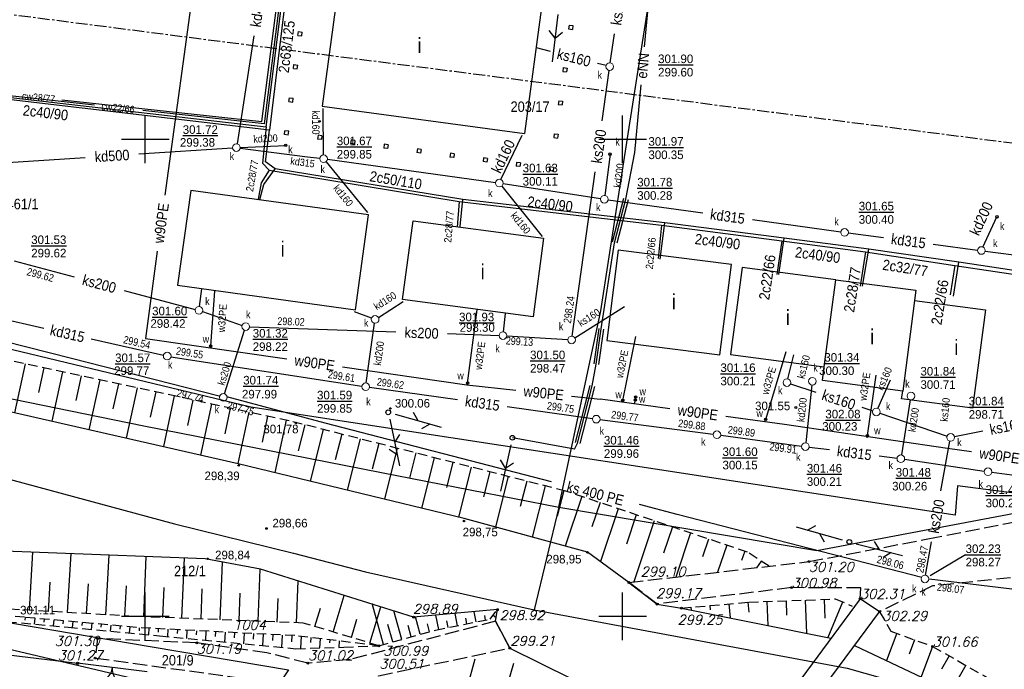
# Model space of a CAD drawing. Extents: x 4615668 to 9249187, y 5334101 to 10688993.
# Tile 95 of 120: x 4667821 to 4667924, y 5337464 to 5337532. Entities that reach past the tile are written whole.
import ezdxf
from ezdxf.enums import TextEntityAlignment as Align

# ---------------------------------------------------------------- set-up
doc = ezdxf.new("R2010")
doc.units = 0
doc.header["$MEASUREMENT"] = 0
for name, pattern in [('CENTER', [2, 1.25, -0.25, 0.25, -0.25]), ('CHODNIK', [2, 1.5, -0.5]), ('DASHED', [19.05, 12.7, -6.35]), ('SKARPA1', [1.5, 1, -0.5])]:
    doc.linetypes.add(name, pattern=pattern)
for name, color, linetype in [('11', 7, 'Continuous'), ('12', 7, 'Continuous'), ('15', 7, 'Continuous'), ('16', 7, 'Continuous'), ('2', 7, 'Continuous'), ('21', 7, 'Continuous'), ('22', 7, 'Continuous'), ('24', 7, 'Continuous'), ('25', 7, 'Continuous'), ('26', 7, 'Continuous'), ('27', 7, 'Continuous'), ('28', 7, 'Continuous'), ('29', 7, 'Continuous'), ('38', 7, 'Continuous'), ('44', 7, 'Continuous'), ('45', 7, 'Continuous'), ('49', 7, 'Continuous'), ('5', 7, 'Continuous'), ('51', 7, 'Continuous'), ('52', 7, 'Continuous'), ('56', 7, 'Continuous'), ('58', 7, 'Continuous'), ('60', 7, 'Continuous'), ('62', 7, 'Continuous'), ('UKKPA_506', 7, 'Continuous')]:
    doc.layers.add(name, color=color, linetype=linetype)
doc.styles.add('ITALICT', font='ITALICT', dxfattribs={"height": 0.2})
doc.styles.add('txt', font='TXT', dxfattribs={"height": 0.2})

# ---------------------------------------------------------------- blocks, each defined once
blk = doc.blocks.new('BR')
at = {"layer": '38', "color": 97, "linetype": 'Continuous'}
for centre, start, end in [((-1.5, 0.05), 357.959, 90.5616), ((1.5, 0.06), 89.6223, 182.2249)]:
    blk.add_arc(centre, 1.5, start, end, dxfattribs=at)
blk = doc.blocks.new('SLU')
at = {"layer": '22', "color": 1, "linetype": 'Continuous'}
blk.add_circle((0, 0), 0.25, dxfattribs=at)
blk = doc.blocks.new('PLT')
at = {"layer": '24', "color": 40, "linetype": 'Continuous'}
for p, q in [((0.75, 0), (5.75, 0)), ((3.25, 0), (2.543, 0.707)), ((4.543, 0), (3.836, -0.707))]:
    blk.add_line(p, q, dxfattribs=at)
blk = doc.blocks.new('SEN')
at = {"layer": '22', "color": 1, "linetype": 'Continuous'}
for p, q in [((0.75, 0), (5.75, 0)), ((3.25, 0), (2.543, 0.707)), ((3.25, 0), (2.543, -0.707))]:
    blk.add_line(p, q, dxfattribs=at)
blk = doc.blocks.new('WYS')
at = {"layer": '52', "color": 67, "linetype": 'Continuous'}
blk.add_circle((0, 0), 0.08, dxfattribs=at)
blk = doc.blocks.new('KL')
at = {"layer": 'UKKPA_506', "color": 7, "linetype": 'Continuous', "lineweight": 13}
blk.add_circle((0, 0), 0.4, dxfattribs=at)
blk = doc.blocks.new('A')
at = {"layer": '26', "color": 165, "linetype": 'Continuous'}
blk.add_circle((0, 0), 0.125, dxfattribs=at)

msp = doc.modelspace()

# ---------------------------------------------------------------- linework, layer by layer
at = {"layer": '11', "color": 2, "linetype": 'Continuous'}
for p, q in [((4667855.421, 5337541.4), (4667852.871, 5337522.672)), ((4667876.626, 5337538.512), (4667874.076, 5337519.784)), ((4667852.871, 5337522.672), (4667874.076, 5337519.784))]:
    msp.add_line(p, q, dxfattribs=at)
for points in [[(4667857.744, 5337511.253), (4667839.109, 5337513.83), (4667837.734, 5337503.883), (4667856.369, 5337501.306)], [(4667874.974, 5337500.573), (4667861.312, 5337502.403), (4667862.414, 5337510.633), (4667876.076, 5337508.803)], [(4667882.704, 5337498.089), (4667894.561, 5337496.596), (4667895.754, 5337506.071), (4667883.897, 5337507.564)], [(4667895.675, 5337496.635), (4667905.49, 5337495.341), (4667906.691, 5337504.459), (4667896.876, 5337505.752)]]:
    msp.add_lwpolyline(points, close=True, dxfattribs=at)
for points in [[(4667906.691, 5337504.459), (4667915.098, 5337503.352), (4667913.706, 5337492.786), (4667905.299, 5337493.893), (4667905.49, 5337495.341)], [(4667914.955, 5337502.268), (4667922.379, 5337501.29), (4667921.021, 5337490.98), (4667913.597, 5337491.958), (4667913.706, 5337492.786)]]:
    msp.add_lwpolyline(points, dxfattribs=at)
at = {"layer": '15', "color": 62, "linetype": 'Continuous'}
for p, q in [((4667878.753, 5337531.158), (4667878.699, 5337530.761)), ((4667878.699, 5337530.761), (4667879.096, 5337530.707)), ((4667878.753, 5337531.158), (4667879.15, 5337531.104)), ((4667879.15, 5337531.104), (4667879.096, 5337530.707)), ((4667850.348, 5337530.08), (4667850.402, 5337530.477)), ((4667850.348, 5337530.08), (4667850.744, 5337530.026)), ((4667850.402, 5337530.477), (4667850.798, 5337530.423)), ((4667850.744, 5337530.026), (4667850.798, 5337530.423)), ((4667849.875, 5337526.612), (4667849.929, 5337527.009)), ((4667849.875, 5337526.612), (4667850.272, 5337526.558)), ((4667849.929, 5337527.009), (4667850.326, 5337526.955)), ((4667850.272, 5337526.558), (4667850.326, 5337526.955)), ((4667878.146, 5337526.699), (4667878.092, 5337526.302)), ((4667878.146, 5337526.699), (4667878.543, 5337526.645)), ((4667878.543, 5337526.645), (4667878.489, 5337526.248)), ((4667878.092, 5337526.302), (4667878.489, 5337526.248)), ((4667849.403, 5337523.144), (4667849.457, 5337523.541)), ((4667849.457, 5337523.541), (4667849.853, 5337523.487)), ((4667849.799, 5337523.09), (4667849.853, 5337523.487)), ((4667849.403, 5337523.144), (4667849.799, 5337523.09)), ((4667877.674, 5337523.231), (4667877.62, 5337522.834)), ((4667877.62, 5337522.834), (4667878.017, 5337522.78)), ((4667877.674, 5337523.231), (4667878.071, 5337523.177)), ((4667878.071, 5337523.177), (4667878.017, 5337522.78)), ((4667849.381, 5337520.018), (4667848.985, 5337520.072)), ((4667849.327, 5337519.622), (4667849.381, 5337520.018)), ((4667852.453, 5337519.6), (4667852.399, 5337519.204)), ((4667852.796, 5337519.15), (4667852.399, 5337519.204)), ((4667852.85, 5337519.546), (4667852.453, 5337519.6)), ((4667852.85, 5337519.546), (4667852.796, 5337519.15)), ((4667877.202, 5337519.763), (4667877.148, 5337519.366)), ((4667877.148, 5337519.366), (4667877.545, 5337519.312)), ((4667877.202, 5337519.763), (4667877.599, 5337519.709)), ((4667877.599, 5337519.709), (4667877.545, 5337519.312)), ((4667855.921, 5337519.127), (4667855.867, 5337518.731)), ((4667856.264, 5337518.677), (4667855.867, 5337518.731)), ((4667856.318, 5337519.073), (4667855.921, 5337519.127)), ((4667856.318, 5337519.073), (4667856.264, 5337518.677)), ((4667859.389, 5337518.655), (4667859.335, 5337518.259)), ((4667859.732, 5337518.205), (4667859.335, 5337518.259)), ((4667859.786, 5337518.601), (4667859.389, 5337518.655)), ((4667859.786, 5337518.601), (4667859.732, 5337518.205)), ((4667862.857, 5337518.183), (4667862.803, 5337517.787)), ((4667863.254, 5337518.129), (4667862.857, 5337518.183)), ((4667863.2, 5337517.733), (4667862.803, 5337517.787)), ((4667863.254, 5337518.129), (4667863.2, 5337517.733)), ((4667866.325, 5337517.711), (4667866.271, 5337517.314)), ((4667866.668, 5337517.26), (4667866.271, 5337517.314)), ((4667866.722, 5337517.657), (4667866.325, 5337517.711)), ((4667866.722, 5337517.657), (4667866.668, 5337517.26)), ((4667869.793, 5337517.238), (4667869.739, 5337516.842)), ((4667870.19, 5337517.184), (4667869.793, 5337517.238)), ((4667870.19, 5337517.184), (4667870.136, 5337516.788)), ((4667870.136, 5337516.788), (4667869.739, 5337516.842)), ((4667873.261, 5337516.766), (4667873.207, 5337516.371)), ((4667873.604, 5337516.317), (4667873.207, 5337516.371)), ((4667873.658, 5337516.712), (4667873.261, 5337516.766)), ((4667873.658, 5337516.712), (4667873.604, 5337516.317)), ((4667876.73, 5337516.294), (4667876.676, 5337515.898)), ((4667877.126, 5337516.24), (4667876.73, 5337516.294)), ((4667877.126, 5337516.24), (4667877.072, 5337515.844)), ((4667877.072, 5337515.844), (4667876.676, 5337515.898))]:
    msp.add_line(p, q, dxfattribs=at)
msp.add_lwpolyline([(4667849.327, 5337519.622), (4667848.931, 5337519.676), (4667848.985, 5337520.072)], dxfattribs=at)
at = {"layer": '16', "color": 7, "linetype": 'CHODNIK'}
for points in [[(4667909.238, 5337471.021), (4667909.328, 5337472.155), (4667902.06, 5337472.179), (4667887.987, 5337470.459), (4667885.029, 5337472.725), (4667903.869, 5337474.904), (4667916.354, 5337477.287), (4667928.686, 5337479.697), (4667944.616, 5337481.815), (4667948.94, 5337483.075), (4667953.329, 5337485.474), (4667957.134, 5337481.365), (4667957.677, 5337479.438), (4667954.004, 5337476.828), (4667945.786, 5337475.811), (4667928.998, 5337473.622), (4667916.838, 5337472.359), (4667911.293, 5337469.661)], [(4667895.856, 5337452.848), (4667893.416, 5337451.198), (4667888.612, 5337450.816), (4667876.041, 5337456.466), (4667867.41, 5337459.242), (4667858.508, 5337460.922), (4667858.776, 5337462.951), (4667872.557, 5337465.834), (4667871.056, 5337468.664), (4667855.808, 5337464.643), (4667851.397, 5337464.261), (4667847.087, 5337465.351), (4667839.763, 5337466.388), (4667829.353, 5337466.843), (4667829.083, 5337464.802), (4667847.495, 5337462.284), (4667848.306, 5337461.764), (4667849.008, 5337460.007), (4667847.671, 5337457.795)]]:
    msp.add_lwpolyline(points, dxfattribs=at)
at = {"layer": '2', "color": 7, "linetype": 'Continuous'}
msp.add_line((4667877.67, 5337480.611), (4667875.084, 5337469.841), dxfattribs=at)
for points in [[(4667699.37, 5337510.499), (4667707.364, 5337516.332), (4667721.097, 5337512.977), (4667732.342, 5337510.261), (4667739.436, 5337508.648), (4667747.189, 5337507.071), (4667758.463, 5337504.68), (4667770.394, 5337502.225), (4667796.085, 5337496.924), (4667834.208, 5337489.14), (4667859.095, 5337484.237), (4667877.67, 5337480.611), (4667882.076, 5337501.182), (4667884.936, 5337519.766), (4667888.537, 5337542.718), (4667892.745, 5337569.148), (4667892.353, 5337573.952)], [(4667683.352, 5337515.8), (4667693.008, 5337512.794), (4667699.37, 5337510.499), (4667721.561, 5337503.301), (4667741.328, 5337496.919), (4667793.165, 5337488.268), (4667816.312, 5337484.571), (4667837.413, 5337478.858), (4667849.862, 5337475.791), (4667857.409, 5337473.846), (4667875.084, 5337469.841), (4667907.888, 5337463.729), (4667917.637, 5337460.967), (4667933.989, 5337455.316)], [(4667877.67, 5337480.611), (4667904.701, 5337476.09), (4667959.821, 5337486.471)], [(4667889.701, 5337432.067), (4667883.465, 5337436.051), (4667893.955, 5337446.188), (4667892.924, 5337447.174), (4667891.758, 5337447.802), (4667846.63, 5337459.424), (4667809.438, 5337468.219), (4667768.657, 5337474.918)], [(4667849.372, 5337463.58), (4667830.639, 5337435.19), (4667827.167, 5337433.243), (4667819.004, 5337438.652), (4667814.538, 5337441.325), (4667801.943, 5337449.284), (4667806.434, 5337456.723), (4667809.895, 5337470.254), (4667835.067, 5337465.981), (4667849.372, 5337463.58)]]:
    msp.add_lwpolyline(points, dxfattribs=at)
at = {"layer": '21', "color": 1, "linetype": 'Continuous'}
for p, q in [((4667886.67, 5337528.889), (4667887.964, 5337542.903)), ((4667879.304, 5337486.703), (4667872.814, 5337487.893))]:
    msp.add_line(p, q, dxfattribs=at)
at = {"layer": '21', "color": 1, "linetype": 'DASHED'}
for p, q in [((4667884.462, 5337512.967), (4667883.272, 5337508.407)), ((4667884.945, 5337512.84), (4667883.755, 5337508.28)), ((4667881.856, 5337499.337), (4667881.356, 5337495.647)), ((4667882.351, 5337499.27), (4667881.851, 5337495.58)), ((4667880.931, 5337493.386), (4667879.381, 5337487.406)), ((4667881.416, 5337493.261), (4667879.866, 5337487.281))]:
    msp.add_line(p, q, dxfattribs=at)
at = {"layer": '21', "color": 1, "linetype": 'Continuous'}
msp.add_lwpolyline([(4667879.304, 5337486.703), (4667879.624, 5337487.343), (4667881.174, 5337493.323), (4667881.604, 5337495.613), (4667882.104, 5337499.303), (4667883.514, 5337508.343), (4667884.704, 5337512.903), (4667885.644, 5337517.783), (4667886.302, 5337524.906)], dxfattribs=at)
at = {"layer": '25', "color": 165, "linetype": 'Continuous'}
for p, q in [((4667835.61, 5337507.47), (4667834.36, 5337498.29)), ((4667834.36, 5337498.29), (4667849.174, 5337496.154)), ((4667868.044, 5337493.433), (4667873.157, 5337492.888)), ((4667879.024, 5337492.264), (4667882.034, 5337491.943)), ((4667889.325, 5337490.934), (4667882.034, 5337491.943))]:
    msp.add_line(p, q, dxfattribs=at)
for points in [[(4667831.585, 5337537.692), (4667839.574, 5337536.573), (4667836.407, 5337513.316)], [(4667841.614, 5337503.253), (4667841.194, 5337497.513), (4667841.204, 5337497.303)], [(4667855.014, 5337495.312), (4667868.044, 5337493.433), (4667868.114, 5337493.633), (4667869.124, 5337501.303)], [(4667884.334, 5337491.583), (4667884.384, 5337491.803), (4667885.734, 5337498.503)], [(4667899.264, 5337489.603), (4667899.364, 5337489.813), (4667901.494, 5337496.953)], [(4667909.984, 5337487.893), (4667910.004, 5337488.113), (4667910.924, 5337494.463)], [(4667885.619, 5337491.447), (4667885.704, 5337491.853), (4667885.724, 5337492.173)], [(4667920.932, 5337486.42), (4667918.414, 5337486.783), (4667901.334, 5337489.273), (4667895.169, 5337490.126)]]:
    msp.add_lwpolyline(points, dxfattribs=at)
at = {"layer": '27', "color": 17, "linetype": 'Continuous'}
for p, q in [((4667845.714, 5337530.019), (4667843.965, 5337518.708)), ((4667883.071, 5337527.199), (4667883.512, 5337530.243)), ((4667876.795, 5337528.39), (4667875.334, 5337528.763)), ((4667882.626, 5337526.902), (4667881.737, 5337527.129)), ((4667882.222, 5337521.132), (4667882.959, 5337526.407)), ((4667853.032, 5337517.543), (4667853.004, 5337522.403)), ((4667871.617, 5337514.953), (4667873.854, 5337519.603)), ((4667833.675, 5337517.649), (4667843.505, 5337518.287)), ((4667844.301, 5337518.262), (4667851.338, 5337517.36)), ((4667844.304, 5337518.331), (4667849.064, 5337518.543)), ((4667810.253, 5337516.129), (4667828.062, 5337517.285)), ((4667851.338, 5337517.36), (4667852.637, 5337517.194)), ((4667883.044, 5337517.623), (4667882.494, 5337513.3)), ((4667853.286, 5337516.833), (4667857.624, 5337511.493)), ((4667853.43, 5337517.088), (4667871.048, 5337514.648)), ((4667879.069, 5337498.549), (4667881.472, 5337515.759)), ((4667871.694, 5337514.281), (4667875.934, 5337509.003)), ((4667871.839, 5337514.532), (4667882.049, 5337512.964)), ((4667882.84, 5337512.848), (4667892.76, 5337511.477)), ((4667922.122, 5337507.886), (4667923.584, 5337511.053)), ((4667897.96, 5337510.758), (4667907.218, 5337509.478)), ((4667908.011, 5337509.37), (4667911.709, 5337508.88)), ((4667916.914, 5337508.191), (4667921.557, 5337507.576)), ((4667922.35, 5337507.469), (4667930.638, 5337506.347)), ((4667820.62, 5337506.43), (4667826.912, 5337504.747)), ((4667807.484, 5337503.084), (4667823.707, 5337499.395)), ((4667832.153, 5337503.345), (4667839.588, 5337501.356)), ((4667840.029, 5337501.649), (4667840.284, 5337503.493)), ((4667858.771, 5337500.508), (4667861.364, 5337502.163)), ((4667879.353, 5337498.366), (4667884.574, 5337501.643)), ((4667840.352, 5337501.121), (4667844.496, 5337499.675)), ((4667858.059, 5337500.432), (4667856.254, 5337501.103)), ((4667871.871, 5337499), (4667872.094, 5337500.903)), ((4667857.499, 5337493.639), (4667858.378, 5337499.897)), ((4667842.635, 5337492.504), (4667844.753, 5337499.162)), ((4667845.274, 5337499.529), (4667860.59, 5337498.995)), ((4667866.011, 5337498.806), (4667871.424, 5337498.617)), ((4667872.223, 5337498.578), (4667878.615, 5337498.178)), ((4667828.68, 5337498.264), (4667836.254, 5337496.542)), ((4667901.672, 5337494.061), (4667902.304, 5337496.573)), ((4667837.039, 5337496.392), (4667857.049, 5337493.304)), ((4667901.954, 5337493.548), (4667904.59, 5337492.685)), ((4667904.202, 5337493.425), (4667903.556, 5337487.371)), ((4667911.105, 5337490.969), (4667912.424, 5337493.963)), ((4667857.84, 5337493.187), (4667867.076, 5337491.887)), ((4667914.501, 5337491.878), (4667913.577, 5337486.088)), ((4667872.275, 5337491.155), (4667881.198, 5337489.899)), ((4667909.436, 5337491.097), (4667910.564, 5337490.728)), ((4667911.322, 5337490.473), (4667918.356, 5337488.063)), ((4667881.991, 5337489.792), (4667893.847, 5337488.254)), ((4667919.126, 5337488.011), (4667922.091, 5337488.602)), ((4667894.641, 5337488.15), (4667903.117, 5337487.026)), ((4667917.713, 5337482.321), (4667918.662, 5337487.539)), ((4667903.911, 5337486.922), (4667906.039, 5337486.65)), ((4667911.247, 5337485.983), (4667913.117, 5337485.744)), ((4667913.91, 5337485.634), (4667922.248, 5337484.382)), ((4667923.04, 5337484.27), (4667928.368, 5337483.557)), ((4667916.106, 5337473.487), (4667916.742, 5337476.983))]:
    msp.add_line(p, q, dxfattribs=at)
for points in [[(4667842.106, 5337492.259), (4667826.616, 5337496.186), (4667793.672, 5337504.541), (4667743.602, 5337517.183)], [(4667876.904, 5337483.271), (4667853.19, 5337489.425), (4667842.892, 5337492.168)], [(4667915.723, 5337473.255), (4667890.083, 5337479.851), (4667886.123, 5337480.879)], [(4667975.255, 5337466.308), (4667949.136, 5337469.125), (4667916.494, 5337473.077)]]:
    msp.add_lwpolyline(points, dxfattribs=at)
at = {"layer": '29', "color": 6, "linetype": 'Continuous'}
for points in [[(4667808.064, 5337524.953), (4667847.004, 5337520.493), (4667849.004, 5337536.293), (4667854.884, 5337537.563)], [(4667854.824, 5337537.323), (4667849.284, 5337536.073), (4667847.364, 5337520.133), (4667808.074, 5337524.763)], [(4667847.004, 5337520.493), (4667846.634, 5337516.673), (4667847.344, 5337515.963), (4667846.484, 5337514.603), (4667846.184, 5337512.893)], [(4667846.344, 5337512.883), (4667846.754, 5337514.433), (4667847.964, 5337516.103), (4667846.954, 5337516.813), (4667847.364, 5337520.133)], [(4667867.344, 5337510.043), (4667867.624, 5337512.883), (4667847.964, 5337516.103)], [(4667847.344, 5337515.963), (4667867.234, 5337512.653), (4667867.014, 5337509.973)], [(4667867.234, 5337512.653), (4667888.444, 5337510.183), (4667888.104, 5337506.673)], [(4667888.314, 5337506.633), (4667888.784, 5337510.423), (4667867.624, 5337512.883)], [(4667888.444, 5337510.183), (4667901.044, 5337508.553), (4667900.524, 5337505.003)], [(4667900.724, 5337504.993), (4667901.294, 5337508.833), (4667888.784, 5337510.423)], [(4667901.044, 5337508.553), (4667909.824, 5337507.383), (4667909.264, 5337503.793)], [(4667909.504, 5337503.773), (4667910.164, 5337507.653), (4667901.294, 5337508.833)], [(4667909.824, 5337507.383), (4667919.184, 5337505.943), (4667918.684, 5337502.873)], [(4667919.014, 5337502.743), (4667919.574, 5337506.303), (4667910.164, 5337507.653)], [(4667919.184, 5337505.943), (4667936.064, 5337503.423), (4667937.054, 5337502.273), (4667936.914, 5337499.503)], [(4667937.194, 5337499.463), (4667937.374, 5337502.333), (4667936.424, 5337503.733), (4667919.574, 5337506.303)]]:
    msp.add_lwpolyline(points, dxfattribs=at)
at = {"layer": '38', "color": 97, "linetype": 'Continuous'}
for p in [(4667806.112, 5337466.826), (4667834.552, 5337463.361)]:
    msp.add_line(p, (4667827.261, 5337464.252), dxfattribs=at)
msp.add_lwpolyline([(4667955.602, 5337497.417), (4667956.541, 5337494.813), (4667949.798, 5337484.949), (4667931.276, 5337481.874), (4667926.752, 5337481.917), (4667919.455, 5337482.856), (4667919.198, 5337479.782), (4667845.401, 5337491.085), (4667812.984, 5337498.892)], dxfattribs=at)
msp.add_circle((4667827.261, 5337464.252), 0.125, dxfattribs=at)
at = {"layer": '44', "color": 125, "linetype": 'Continuous'}
msp.add_lwpolyline([(4667895.856, 5337452.848), (4667897.802, 5337451.449), (4667911.293, 5337469.661), (4667909.238, 5337471.021), (4667895.856, 5337452.848)], dxfattribs=at)
at = {"layer": '45', "color": 219, "linetype": 'Continuous'}
msp.add_line((4667908.669, 5337466.119), (4667939.288, 5337451.676), dxfattribs=at)
for points in [[(4667885.029, 5337472.725), (4667880.691, 5337475.908), (4667867.767, 5337479.432), (4667844.091, 5337485.172), (4667707.364, 5337516.332)], [(4667871.056, 5337468.664), (4667871.238, 5337469.871), (4667862.468, 5337469.092), (4667846.418, 5337474.108), (4667840.616, 5337475.206), (4667813.177, 5337476.252), (4667779.064, 5337479.205), (4667750.522, 5337483.323), (4667719.413, 5337492.69), (4667692.89, 5337503.538), (4667682.252, 5337506.56)], [(4667885.029, 5337472.725), (4667887.987, 5337470.459), (4667890.518, 5337470.029), (4667906.192, 5337466.885)], [(4667871.056, 5337468.664), (4667872.557, 5337465.834), (4667888.635, 5337457.857), (4667897.537, 5337455.131)]]:
    msp.add_lwpolyline(points, dxfattribs=at)
at = {"layer": '49', "color": 172, "linetype": 'Continuous'}
msp.add_line((4667829.016, 5337522.76), (4667808.094, 5337525.073), dxfattribs=at)
for points in [[(4667825.599, 5337523.317), (4667846.574, 5337521.063), (4667848.594, 5337536.843), (4667854.914, 5337538.123)], [(4667854.864, 5337537.863), (4667848.804, 5337536.583), (4667846.814, 5337520.793), (4667834.096, 5337522.199)]]:
    msp.add_lwpolyline(points, dxfattribs=at)
at = {"layer": '51', "color": 3, "linetype": 'Continuous'}
for p, q in [((4667821.754, 5337495.653), (4667820.644, 5337490.516)), ((4667823.709, 5337495.23), (4667823.152, 5337492.651)), ((4667825.664, 5337494.808), (4667824.544, 5337489.627)), ((4667827.619, 5337494.385), (4667827.057, 5337491.784)), ((4667829.574, 5337493.963), (4667828.445, 5337488.738)), ((4667831.529, 5337493.54), (4667830.962, 5337490.917)), ((4667833.483, 5337493.118), (4667832.345, 5337487.849)), ((4667835.438, 5337492.696), (4667834.867, 5337490.05)), ((4667837.393, 5337492.273), (4667836.245, 5337486.96)), ((4667839.348, 5337491.851), (4667838.772, 5337489.183)), ((4667841.303, 5337491.428), (4667840.145, 5337486.071)), ((4667843.258, 5337491.006), (4667842.677, 5337488.316)), ((4667845.213, 5337490.583), (4667844.046, 5337485.182)), ((4667847.168, 5337490.161), (4667846.579, 5337487.436)), ((4667849.123, 5337489.739), (4667847.934, 5337484.24)), ((4667851.063, 5337489.257), (4667850.371, 5337486.537)), ((4667853.002, 5337488.764), (4667851.623, 5337483.346)), ((4667854.94, 5337488.27), (4667854.253, 5337485.573)), ((4667856.878, 5337487.777), (4667855.511, 5337482.403)), ((4667858.816, 5337487.284), (4667858.135, 5337484.608)), ((4667860.755, 5337486.791), (4667859.398, 5337481.461)), ((4667862.693, 5337486.298), (4667862.017, 5337483.644)), ((4667864.631, 5337485.804), (4667863.286, 5337480.518)), ((4667866.569, 5337485.311), (4667865.9, 5337482.679)), ((4667868.508, 5337484.818), (4667867.174, 5337479.576)), ((4667870.446, 5337484.325), (4667869.777, 5337481.696)), ((4667872.384, 5337483.832), (4667871.038, 5337478.54)), ((4667874.322, 5337483.338), (4667873.645, 5337480.676)), ((4667876.26, 5337482.845), (4667874.897, 5337477.488)), ((4667878.199, 5337482.352), (4667877.513, 5337479.657)), ((4667880.099, 5337481.731), (4667878.357, 5337476.544)), ((4667881.995, 5337481.094), (4667881.143, 5337478.556)), ((4667883.891, 5337480.458), (4667882.033, 5337474.924)), ((4667885.787, 5337479.821), (4667884.756, 5337476.751)), ((4667887.683, 5337479.184), (4667885.534, 5337472.783)), ((4667889.579, 5337478.548), (4667888.654, 5337475.792)), ((4667891.475, 5337477.911), (4667889.924, 5337473.291)), ((4667893.371, 5337477.274), (4667892.745, 5337475.41)), ((4667822.214, 5337469.809), (4667822.569, 5337475.894)), ((4667895.267, 5337476.637), (4667894.314, 5337473.799)), ((4667897.163, 5337476.001), (4667896.836, 5337475.027)), ((4667826.208, 5337469.576), (4667826.567, 5337475.742)), ((4667830.201, 5337469.343), (4667830.565, 5337475.589)), ((4667834.195, 5337469.13), (4667834.444, 5337475.441)), ((4667838.192, 5337468.972), (4667838.442, 5337475.289)), ((4667842.189, 5337468.814), (4667842.428, 5337474.863)), ((4667898.868, 5337474.972), (4667898.407, 5337474.272)), ((4667846.186, 5337468.656), (4667846.401, 5337474.111)), ((4667824.211, 5337469.692), (4667824.39, 5337472.755)), ((4667850.183, 5337468.498), (4667850.356, 5337472.877)), ((4667828.204, 5337469.459), (4667828.385, 5337472.562)), ((4667832.197, 5337469.226), (4667832.381, 5337472.37)), ((4667836.193, 5337469.051), (4667836.318, 5337472.208)), ((4667840.19, 5337468.893), (4667840.315, 5337472.053)), ((4667844.187, 5337468.735), (4667844.301, 5337471.611)), ((4667848.184, 5337468.577), (4667848.281, 5337471.036)), ((4667854.044, 5337467.527), (4667855.197, 5337471.364)), ((4667899.489, 5337470.729), (4667899.582, 5337468.211)), ((4667901.487, 5337470.803), (4667901.543, 5337469.305)), ((4667903.486, 5337470.877), (4667903.614, 5337467.402)), ((4667905.485, 5337470.951), (4667905.558, 5337468.974)), ((4667852.128, 5337468.102), (4667852.708, 5337470.032)), ((4667857.874, 5337466.376), (4667859.015, 5337470.171)), ((4667859.314, 5337466.222), (4667858.127, 5337470.502)), ((4667861.241, 5337466.756), (4667860.408, 5337469.761)), ((4667869.024, 5337468.583), (4667868.81, 5337469.655)), ((4667891.514, 5337470.118), (4667891.54, 5337469.824)), ((4667893.506, 5337470.295), (4667893.545, 5337469.855)), ((4667895.498, 5337470.473), (4667895.629, 5337469.004)), ((4667897.49, 5337470.65), (4667897.582, 5337469.622)), ((4667907.418, 5337470.669), (4667905.856, 5337466.952)), ((4667821.764, 5337469.062), (4667821.737, 5337468.754)), ((4667822.76, 5337468.973), (4667822.705, 5337468.356)), ((4667823.756, 5337468.884), (4667823.729, 5337468.575)), ((4667824.752, 5337468.795), (4667824.697, 5337468.175)), ((4667825.748, 5337468.706), (4667825.721, 5337468.395)), ((4667826.744, 5337468.617), (4667826.689, 5337467.993)), ((4667855.959, 5337466.951), (4667856.532, 5337468.86)), ((4667863.168, 5337467.291), (4667862.664, 5337469.109)), ((4667865.101, 5337467.8), (4667864.803, 5337469.299)), ((4667866.082, 5337467.996), (4667865.943, 5337468.692)), ((4667867.063, 5337468.192), (4667866.806, 5337469.477)), ((4667868.044, 5337468.387), (4667867.926, 5337468.977)), ((4667870.005, 5337468.778), (4667869.909, 5337469.261)), ((4667870.791, 5337469.285), (4667871.113, 5337469.04)), ((4667827.741, 5337468.528), (4667827.712, 5337468.213)), ((4667828.737, 5337468.439), (4667828.68, 5337467.804)), ((4667829.732, 5337468.345), (4667829.702, 5337468.027)), ((4667830.728, 5337468.25), (4667830.667, 5337467.616)), ((4667831.723, 5337468.155), (4667831.693, 5337467.838)), ((4667832.719, 5337468.06), (4667832.658, 5337467.427)), ((4667833.715, 5337467.979), (4667833.698, 5337467.654)), ((4667834.714, 5337467.927), (4667834.678, 5337467.235)), ((4667835.712, 5337467.875), (4667835.693, 5337467.508)), ((4667836.711, 5337467.823), (4667836.671, 5337467.047)), ((4667837.71, 5337467.771), (4667837.688, 5337467.362)), ((4667838.708, 5337467.72), (4667838.665, 5337466.858)), ((4667839.707, 5337467.669), (4667839.684, 5337467.216)), ((4667840.706, 5337467.618), (4667840.658, 5337466.669)), ((4667860.277, 5337466.489), (4667859.772, 5337468.31)), ((4667862.205, 5337467.023), (4667861.876, 5337468.207)), ((4667864.132, 5337467.558), (4667863.904, 5337468.379)), ((4667841.704, 5337467.568), (4667841.679, 5337467.071)), ((4667842.703, 5337467.517), (4667842.651, 5337466.481)), ((4667843.702, 5337467.466), (4667843.674, 5337466.926)), ((4667844.701, 5337467.415), (4667844.644, 5337466.292)), ((4667845.699, 5337467.365), (4667845.67, 5337466.781)), ((4667846.698, 5337467.314), (4667846.636, 5337466.104)), ((4667847.697, 5337467.263), (4667847.665, 5337466.636)), ((4667848.695, 5337467.212), (4667848.629, 5337465.915)), ((4667849.694, 5337467.161), (4667849.66, 5337466.491)), ((4667850.692, 5337467.097), (4667850.599, 5337465.788)), ((4667851.684, 5337466.945), (4667851.647, 5337466.424)), ((4667852.678, 5337466.826), (4667852.609, 5337465.854)), ((4667853.672, 5337466.707), (4667853.649, 5337466.386)), ((4667854.666, 5337466.588), (4667854.618, 5337465.92)), ((4667913.077, 5337467.399), (4667912.023, 5337464.537)), ((4667914.953, 5337466.708), (4667914.396, 5337465.194)), ((4667916.83, 5337466.016), (4667915.655, 5337462.824)), ((4667868.093, 5337461.779), (4667868.921, 5337464.7)), ((4667918.57, 5337465.03), (4667917.766, 5337463.618)), ((4667871.942, 5337460.688), (4667872.952, 5337464.252)), ((4667920.308, 5337464.04), (4667918.777, 5337461.351))]:
    msp.add_line(p, q, dxfattribs=at)
at = {"layer": '51', "color": 3, "linetype": 'SKARPA1'}
for points in [[(4667899.703, 5337474.422), (4667897.454, 5337475.903), (4667878.411, 5337482.298), (4667849.44, 5337489.67), (4667811.27, 5337497.918), (4667747.337, 5337511.052)], [(4667858.832, 5337466.088), (4667850.908, 5337468.469), (4667833.146, 5337469.171), (4667813.675, 5337470.307), (4667806.418, 5337470.888), (4667786.501, 5337474.426), (4667764.643, 5337478.251), (4667747.489, 5337481.544), (4667743.207, 5337482.859), (4667735.822, 5337485.171), (4667727.942, 5337487.624), (4667718.558, 5337490.834), (4667700.558, 5337498.377), (4667693.213, 5337501.471), (4667681.095, 5337504.262)], [(4667747.592, 5337480.039), (4667752.359, 5337479.207), (4667764.034, 5337477.171), (4667771.674, 5337475.809), (4667783.853, 5337473.902), (4667796.904, 5337471.718), (4667804.908, 5337470.344), (4667808.443, 5337469.747), (4667816.888, 5337468.883), (4667826.254, 5337468.034), (4667835.841, 5337467.125), (4667850.132, 5337465.773), (4667855.165, 5337465.938), (4667858.832, 5337466.088)], [(4667858.832, 5337466.088), (4667850.016, 5337467.145), (4667837.923, 5337467.76), (4667833.407, 5337467.995), (4667828.781, 5337468.435), (4667821.696, 5337469.068), (4667815.387, 5337469.649), (4667807.21, 5337470.33), (4667799.412, 5337471.737), (4667784.021, 5337474.358), (4667777.236, 5337475.564), (4667764.2, 5337477.721), (4667747.775, 5337480.389)], [(4667890.518, 5337470.029), (4667897.586, 5337470.659), (4667906.644, 5337470.994), (4667908.431, 5337470.243)], [(4667858.832, 5337466.088), (4667864.763, 5337467.733), (4667870.476, 5337468.872), (4667871.238, 5337469.871)], [(4667911.293, 5337469.661), (4667912.473, 5337467.621), (4667916.845, 5337466.011), (4667927.392, 5337460.009), (4667939.202, 5337454.796), (4667941.603, 5337453.548)]]:
    msp.add_lwpolyline(points, dxfattribs=at)
at = {"layer": '52', "color": 67, "linetype": 'Continuous'}
msp.add_circle((4667902.504, 5337491.073), 0.1, dxfattribs=at)
at = {"layer": '52', "color": 7, "linetype": 'Continuous'}
for centre in [(4667903.869, 5337474.904), (4667885.029, 5337472.724), (4667902.06, 5337472.179), (4667909.238, 5337471.021), (4667871.238, 5337469.871), (4667887.987, 5337470.459), (4667890.518, 5337470.028), (4667911.293, 5337469.661), (4667862.469, 5337469.092), (4667829.353, 5337466.843), (4667839.763, 5337466.388), (4667858.832, 5337466.087), (4667872.558, 5337465.834), (4667916.845, 5337466.01), (4667829.083, 5337464.801), (4667851.397, 5337464.261)]:
    msp.add_circle(centre, 0.1, dxfattribs=at)
at = {"layer": '56', "color": 17, "linetype": 'Continuous'}
msp.add_line((4667920.301, 5337475.629), (4667916.57, 5337473.41), dxfattribs=at)
at = {"layer": '58', "color": 1, "linetype": 'CENTER'}
msp.add_lwpolyline([(4667803.849, 5337447.742), (4667811.186, 5337533.446), (4667925.987, 5337518.698), (4667980.472, 5337594.488), (4667976.801, 5337623.334), (4667912.072, 5337639.584), (4667924.773, 5337670.774), (4668058.749, 5337630.827), (4668049.669, 5337534.513), (4667983.161, 5337403.764), (4667923.013, 5337428.634)], dxfattribs=at)
at = {"layer": '60', "color": 7, "linetype": 'Continuous'}
for p, q in [((4667834.354, 5337516.683), (4667834.354, 5337521.683)), ((4667884.354, 5337516.683), (4667884.354, 5337521.683)), ((4667831.854, 5337519.183), (4667836.854, 5337519.183)), ((4667881.854, 5337519.183), (4667886.854, 5337519.183)), ((4667834.354, 5337466.683), (4667834.354, 5337471.683)), ((4667884.354, 5337466.683), (4667884.354, 5337471.683)), ((4667831.854, 5337469.183), (4667836.854, 5337469.183)), ((4667881.854, 5337469.183), (4667886.854, 5337469.183))]:
    msp.add_line(p, q, dxfattribs=at)

# ---------------------------------------------------------------- block references
at = {"layer": '22', "color": 1, "linetype": 'Continuous'}
for p, xscale, yscale, rotation in [((4667877.671, 5337533.014), 1.000000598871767, 1.000000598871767, 263.1115995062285), ((4667872.814, 5337487.893), 1.000001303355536, 1.000001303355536, 257.338448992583)]:
    msp.add_blockref('SEN', p, dxfattribs=dict(at, xscale=xscale, yscale=yscale, rotation=rotation))
msp.add_blockref('SLU', (4667872.814, 5337487.893), dxfattribs=at)
at = {"layer": '24', "color": 40, "linetype": 'Continuous'}
for p in [(4667859.806, 5337490.561), (4667908.114, 5337476.97)]:
    msp.add_blockref('SLU', p, dxfattribs=at)
for p, xscale, yscale, rotation in [((4667859.806, 5337490.561), 0.9999973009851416, 0.9999973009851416, 344.2866266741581), ((4667859.806, 5337490.561), 0.9999994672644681, 0.9999994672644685, 281.9834720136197), ((4667908.114, 5337476.97), 0.9999973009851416, 0.9999973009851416, 164.2866266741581), ((4667908.114, 5337476.97), 1.000001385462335, 1.000001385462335, 345.7373371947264)]:
    msp.add_blockref('PLT', p, dxfattribs=dict(at, xscale=xscale, yscale=yscale, rotation=rotation))
at = {"layer": '26', "color": 165, "linetype": 'Continuous'}
for p in [(4667841.194, 5337497.513), (4667868.114, 5337493.633), (4667884.384, 5337491.803), (4667885.704, 5337491.853), (4667885.724, 5337492.173), (4667899.364, 5337489.813), (4667910.004, 5337488.113)]:
    msp.add_blockref('A', p, dxfattribs=at)
at = {"layer": '28', "color": 17, "linetype": 'Continuous'}
for name, p in [('KL', (4667883.014, 5337526.803)), ('KL', (4667843.904, 5337518.313)), ('A', (4667849.064, 5337518.543)), ('KL', (4667853.034, 5337517.143)), ('A', (4667883.044, 5337517.623)), ('KL', (4667871.444, 5337514.593)), ('KL', (4667882.444, 5337512.903)), ('A', (4667923.584, 5337511.053)), ('KL', (4667907.614, 5337509.423)), ('KL', (4667921.954, 5337507.523)), ('KL', (4667839.974, 5337501.253)), ('KL', (4667858.434, 5337500.293)), ('KL', (4667844.874, 5337499.543)), ('KL', (4667871.824, 5337498.603)), ('KL', (4667879.014, 5337498.153)), ('KL', (4667836.644, 5337496.453)), ('KL', (4667857.444, 5337493.243)), ('KL', (4667901.574, 5337493.673)), ('KL', (4667904.244, 5337493.823)), ('KL', (4667842.514, 5337492.123)), ('KL', (4667914.564, 5337492.273)), ('KL', (4667910.944, 5337490.603)), ('KL', (4667881.594, 5337489.843)), ('KL', (4667894.244, 5337488.203)), ('KL', (4667918.734, 5337487.933)), ('KL', (4667903.514, 5337486.973)), ('KL', (4667913.514, 5337485.693)), ('KL', (4667922.644, 5337484.323)), ('KL', (4667916.034, 5337473.093))]:
    msp.add_blockref(name, p, dxfattribs=at)
at = {"layer": '38', "color": 97, "linetype": 'Continuous', "xscale": 0.9999985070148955, "yscale": 0.9999985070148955, "rotation": 173.0395558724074}
msp.add_blockref('BR', (4667830.906, 5337463.807), dxfattribs=at)
at = {"layer": '52', "color": 67, "linetype": 'Continuous'}
for p in [(4667852.6, 5337521.056), (4667860.029, 5337490.964), (4667850.137, 5337489.445), (4667844.142, 5337484.989), (4667867.746, 5337479.16), (4667847.046, 5337478.382), (4667880.669, 5337475.885), (4667840.878, 5337475.206)]:
    msp.add_blockref('WYS', p, dxfattribs=at)

# ---------------------------------------------------------------- texts
at = {"layer": '12', "color": 7, "linetype": 'Continuous', "style": 'txt', "width": 0.875}
for p in [(4667863.077, 5337529.055), (4667848.74, 5337507.72), (4667869.695, 5337505.329), (4667889.731, 5337502.203), (4667901.679, 5337500.548), (4667910.502, 5337498.524), (4667919.325, 5337497.421)]:
    msp.add_text('i', height=1.6, dxfattribs=at).set_placement(p, align=Align.MIDDLE)
at = {"layer": '21', "color": 1, "linetype": 'Continuous', "style": 'txt', "width": 0.909091}
msp.add_text('eNN', height=1.1, rotation=84.72332, dxfattribs=at).set_placement((4667886.487, 5337526.896), align=Align.MIDDLE)
at = {"layer": '25', "color": 165, "linetype": 'Continuous', "style": 'txt', "width": 0.909091}
for rotation, p in [(82.24425, (4667836.01, 5337510.392)), (351.7949, (4667852.095, 5337495.732)), (353.92065, (4667876.092, 5337492.575)), (352.12358, (4667892.247, 5337490.529)), (351.80531, (4667923.853, 5337485.999))]:
    msp.add_text('w90PE', height=1.1, rotation=rotation, dxfattribs=at).set_placement(p, align=Align.MIDDLE)
for rotation, p in [(85.81508, (4667842.79, 5337500.406)), (82.49834, (4667869.794, 5337496.444)), (78.60786, (4667884.676, 5337495.548)), (73.38914, (4667900.045, 5337493.778)), (81.75624, (4667910.117, 5337493.199))]:
    msp.add_text('w32PE', height=0.77, rotation=rotation, dxfattribs=at).set_placement(p, align=Align.CENTER)
at = {"layer": '26', "color": 165, "linetype": 'Continuous', "style": 'txt', "width": 0.875}
for p in [(4667840.364, 5337497.848), (4667867.046, 5337494.007), (4667883.61, 5337492.035), (4667886.133, 5337492.35), (4667886.073, 5337491.555), (4667898.384, 5337490.055), (4667910.713, 5337488.251)]:
    msp.add_text('w', height=0.8, dxfattribs=at).set_placement(p)
at = {"layer": '27', "color": 17, "linetype": 'Continuous', "style": 'txt', "width": 0.909091}
for s, height, rotation, p in [('kd400', 1.1, 81.2116, (4667846.139, 5337532.761)), ('ks200', 1.1, 81.76697, (4667883.9, 5337532.926)), ('ks160', 1.1, 345.68324, (4667879.267, 5337527.759)), ('ks200', 1.1, 82.05197, (4667881.847, 5337518.444)), ('kd500', 1.1, 3.71355, (4667830.869, 5337517.466)), ('kd315', 0.77, 352.69741, (4667850.83, 5337516.779)), ('kd315', 1.1, 352.1282, (4667895.361, 5337511.117)), ('kd315', 1.1, 352.45247, (4667914.311, 5337508.535)), ('ks200', 1.1, 345.02523, (4667829.533, 5337504.046)), ('kd315', 1.1, 347.18819, (4667826.194, 5337498.829)), ('ks200', 1.1, 358.00237, (4667863.301, 5337498.899)), ('kd200', 0.77, 82.00648, (4667858.808, 5337496.745)), ('kd315', 1.1, 351.98618, (4667869.676, 5337491.52)), ('ks160', 1.1, 341.85906, (4667907.014, 5337491.891)), ('ks160', 1.1, 11.26382, (4667924.592, 5337489.098)), ('kd315', 1.1, 352.7058, (4667908.644, 5337486.316)), ('ks 400 PE', 1.1, 345.45223, (4667881.514, 5337482.074)), ('ks200', 1.1, 79.68836, (4667917.228, 5337479.651))]:
    msp.add_text(s, height=height, rotation=rotation, dxfattribs=at).set_placement(p, align=Align.MIDDLE)
for s, height, rotation, p in [('kd160', 0.77, 270.32678, (4667851.834, 5337520.949)), ('kd200', 0.77, 2.55219, (4667846.962, 5337518.883)), ('kd160', 1.1, 64.31068, (4667872.346, 5337517.157)), ('kd200', 0.77, 82.75549, (4667884.351, 5337515.336)), ('kd160', 0.77, 309.09004, (4667854.791, 5337513.039)), ('kd200', 1.1, 65.21457, (4667922.441, 5337510.64)), ('kd160', 0.77, 308.77213, (4667873.388, 5337510.17)), ('kd160', 0.77, 32.54705, (4667859.679, 5337501.92)), ('ks160', 0.77, 32.1164, (4667881.045, 5337500.171)), ('ks160', 0.77, 75.87082, (4667903.706, 5337495.233)), ('ks200', 0.77, 72.35625, (4667843.016, 5337494.505)), ('ks160', 0.77, 66.22765, (4667912.123, 5337493.935)), ('kd200', 0.77, 83.91699, (4667903.542, 5337490.778)), ('ks160', 0.77, 84.26908, (4667918.537, 5337490.799)), ('kd200', 0.77, 80.9335, (4667915.233, 5337489.706))]:
    msp.add_text(s, height=height, rotation=rotation, dxfattribs=at).set_placement(p, align=Align.CENTER)
at = {"layer": '28', "color": 17, "linetype": 'Continuous', "style": 'txt', "width": 0.875}
for p in [(4667881.738, 5337525.525), (4667883.594, 5337518.524), (4667849.318, 5337517.72), (4667843.193, 5337517.018), (4667852.708, 5337515.645), (4667870.268, 5337513.132), (4667881.58, 5337511.654), (4667906.535, 5337510.161), (4667923.897, 5337509.679), (4667923.176, 5337507.881), (4667840.628, 5337501.802), (4667844.903, 5337500.414), (4667857.262, 5337499.534), (4667877.683, 5337499.169), (4667871.019, 5337496.845), (4667836.726, 5337495.134), (4667904.335, 5337494.837), (4667913.966, 5337493.152), (4667900.637, 5337492.461), (4667841.615, 5337490.468), (4667857.495, 5337491.303), (4667911.951, 5337490.788), (4667881.95, 5337488.213), (4667892.585, 5337487.075), (4667919.418, 5337487.018), (4667902.537, 5337485.481), (4667912.22, 5337484.624), (4667921.648, 5337482.631), (4667914.691, 5337471.674), (4667915.653, 5337471.332)]:
    msp.add_text('k', height=0.8, dxfattribs=at).set_placement(p)
at = {"layer": '29', "color": 6, "linetype": 'Continuous', "style": 'txt', "width": 0.909091}
for s, height, rotation, p in [('2c63/125', 1.1, 83.13171, (4667849.708, 5337528.825)), ('2c40/90', 1.1, 353.27916, (4667823.829, 5337521.421)), ('2c28/77', 0.77, 80.04937, (4667845.925, 5337515.29)), ('2c50/110', 1.1, 350.69843, (4667860.511, 5337514.351)), ('2c40/90', 1.1, 353.35757, (4667876.704, 5337511.851)), ('2c28/77', 0.77, 85.30714, (4667866.547, 5337509.979)), ('2c22/66', 0.77, 84.46724, (4667887.688, 5337507.195)), ('2c40/90', 1.1, 352.75664, (4667894.242, 5337507.909)), ('2c40/90', 1.1, 352.40963, (4667904.729, 5337506.508)), ('2c22/66', 1.1, 81.66664, (4667900.061, 5337504.641)), ('2c28/77', 1.1, 81.13395, (4667908.977, 5337503.333)), ('2c32/77', 1.1, 351.25384, (4667913.89, 5337505.152)), ('2c22/66', 1.1, 80.74966, (4667918.144, 5337502.007))]:
    msp.add_text(s, height=height, rotation=rotation, dxfattribs=at).set_placement(p, align=Align.CENTER)
at = {"layer": '49', "color": 172, "linetype": 'Continuous', "style": 'txt', "width": 0.909091}
for s, rotation, p in [('cw28/77', 353.86607, (4667823.169, 5337523.577)), ('cw22/66', 353.69229, (4667831.494, 5337522.487))]:
    msp.add_text(s, height=0.77, rotation=rotation, dxfattribs=at).set_placement(p, align=Align.MIDDLE)
at = {"layer": '5', "color": 6, "linetype": 'Continuous', "style": 'txt', "width": 0.909091}
for s, p in [('203/17', (4667874.666, 5337522.622)), ('461/1', (4667821.497, 5337512.418)), ('212/1', (4667839.029, 5337473.942)), ('201/9', (4667837.745, 5337464.592))]:
    msp.add_text(s, height=1.1, dxfattribs=at).set_placement(p, align=Align.MIDDLE)
at = {"layer": '52', "color": 67, "linetype": 'Continuous', "style": 'txt'}
for s, p in [('300.06', (4667860.502, 5337491.061)), ('301.55', (4667898.242, 5337490.782)), ('301,78', (4667846.721, 5337488.362)), ('298,39', (4667840.555, 5337483.451)), ('298,66', (4667847.672, 5337478.496)), ('298,75', (4667867.603, 5337477.565)), ('298,84', (4667841.662, 5337475.154)), ('298,95', (4667876.371, 5337474.717)), ('301.11', (4667821.231, 5337469.373))]:
    msp.add_text(s, height=0.9, dxfattribs=at).set_placement(p)
at = {"layer": '52', "color": 2, "linetype": 'Continuous', "style": 'ITALICT'}
for s, p in [('301.20', (4667903.869, 5337473.854)), ('299.10', (4667886.245, 5337473.357)), ('300.98', (4667902.06, 5337472.179)), ('299.17', (4667887.852, 5337471.09)), ('302.31', (4667909.238, 5337471.021)), ('298.89', (4667862.378, 5337469.452)), ('298.92', (4667871.463, 5337468.789)), ('302.29', (4667911.563, 5337468.715)), ('299.25', (4667890.112, 5337468.316)), ('301.30', (4667824.848, 5337466.077)), ('299.21', (4667872.602, 5337466.104)), ('301.66', (4667916.845, 5337466.011)), ('301.27', (4667825.163, 5337464.577)), ('301.19', (4667839.718, 5337465.261)), ('301.02', (4667851.397, 5337464.577)), ('300.99', (4667859.283, 5337465.051)), ('300.51', (4667858.863, 5337463.697))]:
    msp.add_text(s, height=1, dxfattribs=at).set_placement(p)
at = {"layer": '56', "color": 17, "linetype": 'Continuous', "style": 'txt'}
for s, p in [('%%U301.90', (4667888.083, 5337527.17)), ('%%U301.72', (4667838.273, 5337519.749)), ('%%U301.67', (4667854.416, 5337518.563)), ('%%U301.97', (4667887.069, 5337518.508)), ('%%U301.63', (4667873.891, 5337515.723)), ('%%U301.78', (4667885.895, 5337514.24)), ('%%U301.65', (4667909.108, 5337511.728)), ('%%U301.53', (4667822.399, 5337508.202)), ('%%U301.60', (4667835.069, 5337500.728)), ('%%U301.93', (4667867.228, 5337500.104)), ('%%U301.32', (4667845.608, 5337498.394)), ('%%U301.57', (4667831.192, 5337495.823)), ('%%U301.50', (4667874.668, 5337496.128)), ('%%U301.34', (4667905.497, 5337495.87)), ('%%U301.16', (4667894.614, 5337494.789)), ('%%U301.84', (4667915.568, 5337494.416)), ('%%U301.74', (4667844.61, 5337493.479)), ('%%U301.59', (4667852.345, 5337491.918)), ('%%U301.84', (4667920.626, 5337491.288)), ('%%U302.08', (4667905.606, 5337489.925)), ('%%U301.46', (4667882.402, 5337487.186)), ('%%U301.60', (4667894.83, 5337485.98)), ('%%U301.46', (4667903.666, 5337484.25)), ('%%U301.48', (4667912.981, 5337483.823)), ('%%U301.47', (4667922.396, 5337482.005)), ('%%U302.23', (4667920.301, 5337475.809))]:
    msp.add_text(s, height=0.9, dxfattribs=at).set_placement(p)
for s, p in [('299.60', (4667888.083, 5337526.67)), ('299.38', (4667837.977, 5337519.308)), ('299.85', (4667854.416, 5337518.063)), ('300.35', (4667887.069, 5337518.008)), ('300.11', (4667873.891, 5337515.223)), ('300.28', (4667885.895, 5337513.74)), ('300.40', (4667909.108, 5337511.228)), ('299.62', (4667822.399, 5337507.702)), ('298.42', (4667834.886, 5337500.32)), ('298.30', (4667867.287, 5337499.901)), ('298.22', (4667845.608, 5337497.894)), ('298.47', (4667874.668, 5337495.628)), ('299.77', (4667831.09, 5337495.375)), ('300.30', (4667904.96, 5337495.369)), ('300.21', (4667894.614, 5337494.289)), ('300.71', (4667915.568, 5337493.916)), ('297.99', (4667844.477, 5337492.912)), ('299.85', (4667852.345, 5337491.418)), ('298.71', (4667920.626, 5337490.788)), ('300.23', (4667905.282, 5337489.533)), ('299.96', (4667882.402, 5337486.686)), ('300.15', (4667894.83, 5337485.48)), ('300.21', (4667903.666, 5337483.75)), ('300.26', (4667912.604, 5337483.269)), ('300.29', (4667922.396, 5337481.505)), ('298.27', (4667920.301, 5337475.309))]:
    msp.add_text(s, height=0.9, dxfattribs=at).set_placement(p, align=Align.TOP_LEFT)
at = {"layer": '56', "color": 17, "linetype": 'Continuous', "style": 'txt', "width": 0.875}
for s, rotation, p in [('299.62', 345.02495, (4667822.079, 5337505.728)), ('299.13', 356.4192, (4667872.154, 5337498.482)), ('299.91', 352.4461, (4667899.822, 5337487.381)), ('298.06', 345.57324, (4667911.129, 5337475.574)), ('298.07', 353.09674, (4667917.36, 5337472.669))]:
    msp.add_text(s, height=0.8, rotation=rotation, dxfattribs=at).set_placement(p, align=Align.TOP_LEFT)
for s, rotation, p in [('298.24', 82.05129, (4667878.948, 5337499.849)), ('298.02', 358.00316, (4667848.177, 5337499.728)), ('299.54', 347.19116, (4667831.988, 5337497.82)), ('299.55', 351.22716, (4667837.521, 5337496.621)), ('299.61', 351.22716, (4667853.433, 5337494.166)), ('299.62', 351.98805, (4667858.565, 5337493.388)), ('297.74', 345.77418, (4667837.578, 5337492.238)), ('297.75', 345.08486, (4667842.852, 5337490.934)), ('299.75', 351.98769, (4667876.388, 5337490.879)), ('299.77', 352.60868, (4667883.13, 5337489.947)), ('299.88', 352.60868, (4667890.142, 5337489.037)), ('299.89', 352.4461, (4667895.341, 5337488.36)), ('298.47', 79.23729, (4667915.862, 5337473.669))]:
    msp.add_text(s, height=0.8, rotation=rotation, dxfattribs=at).set_placement(p)
at = {"layer": '62', "color": 1, "linetype": 'Continuous', "style": 'ITALICT'}
msp.add_text('1004', height=1, dxfattribs=at).set_placement((4667843.564, 5337467.773))

doc.saveas('drawing.dxf')
